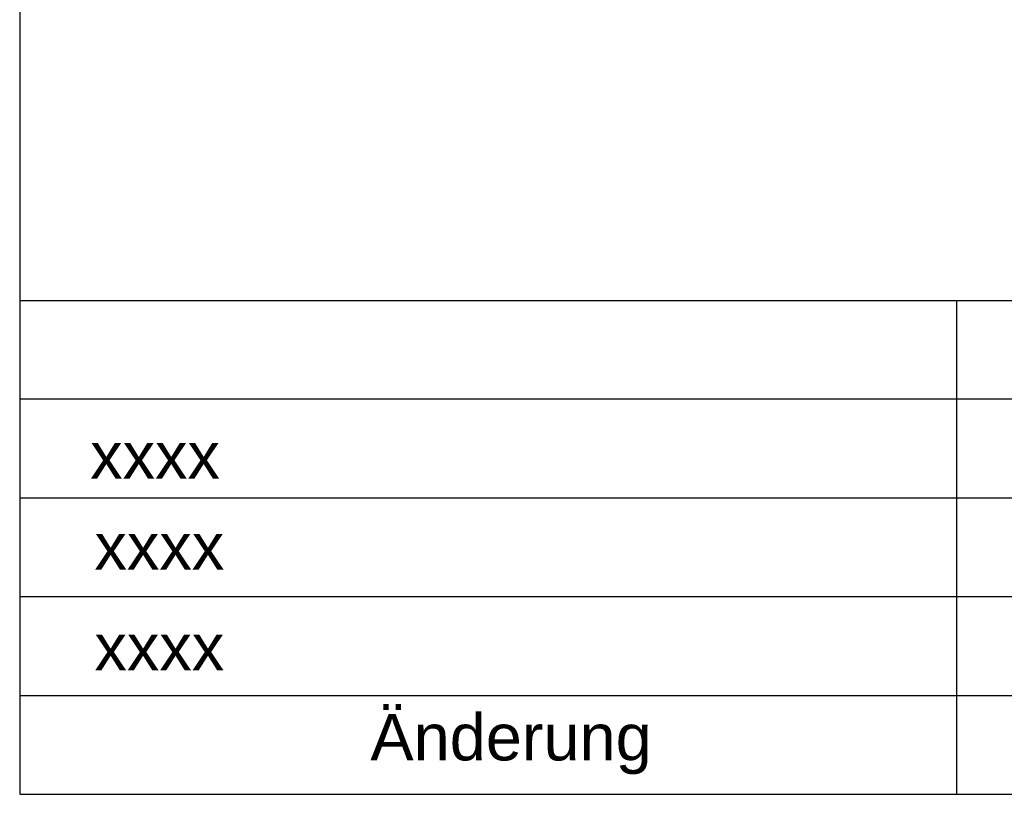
# Model space of a CAD drawing. Header units: metres. Extents: x 0 to 0.185, y 0 to 0.06.
# Tile 1 of 4: x 0 to 0.038, y 0 to 0.03. Entities that reach past the tile are written whole.
import ezdxf

# ---------------------------------------------------------------- set-up
doc = ezdxf.new("R2010")
doc.units = ezdxf.units.M
doc.header["$MEASUREMENT"] = 0
doc.layers.add('RAM_Stempel_MV_DIN_A3', color=7, linetype='Continuous', lineweight=25)
doc.styles.add('FAHNENBESCHR__250', font='arialn.shx', dxfattribs={"height": 0.5, "bigfont": 'bigfont.shx'})

msp = doc.modelspace()

# ---------------------------------------------------------------- linework, layer by layer
at = {"layer": 'RAM_Stempel_MV_DIN_A3'}
for p, q in [((0, 0.019125), (0.185, 0.019125)), ((0.036311, 0), (0.036311, 0.019125)), ((0.101852, 0.0153), (0, 0.0153)), ((0.101852, 0.011475), (0, 0.011475)), ((0.101855, 0.00765), (0, 0.00765)), ((0, 0.003825), (0.185, 0.003825))]:
    msp.add_line(p, q, dxfattribs=at)
at = {"layer": 'RAM_Stempel_MV_DIN_A3', "flags": 128}
msp.add_lwpolyline([(0, 0), (0.185, 0), (0.185, 0.06), (0, 0.06), (0, 0)], close=True, dxfattribs=at)

# ---------------------------------------------------------------- texts
at = {"layer": 'RAM_Stempel_MV_DIN_A3', "char_height": 0.0018, "width": 0.0179693, "attachment_point": 1, "line_spacing_factor": 0.633333, "style": 'FAHNENBESCHR__250'}
for s, insert in [('\\fArial|b0|i0|c00|p39;xxxx', (0.002732, 0.014024)), ('\\fArial|b0|i0|c00|p39;xxxx', (0.002898, 0.010504)), ('\\fArial|b0|i0|c00|p39;xxxx', (0.002898, 0.006598)), ('\\fArial|b0|i0|c00|p39;Änderung', (0.013588, 0.003113))]:
    msp.add_mtext(s, dxfattribs=dict(at, insert=insert))

doc.saveas('drawing.dxf')
